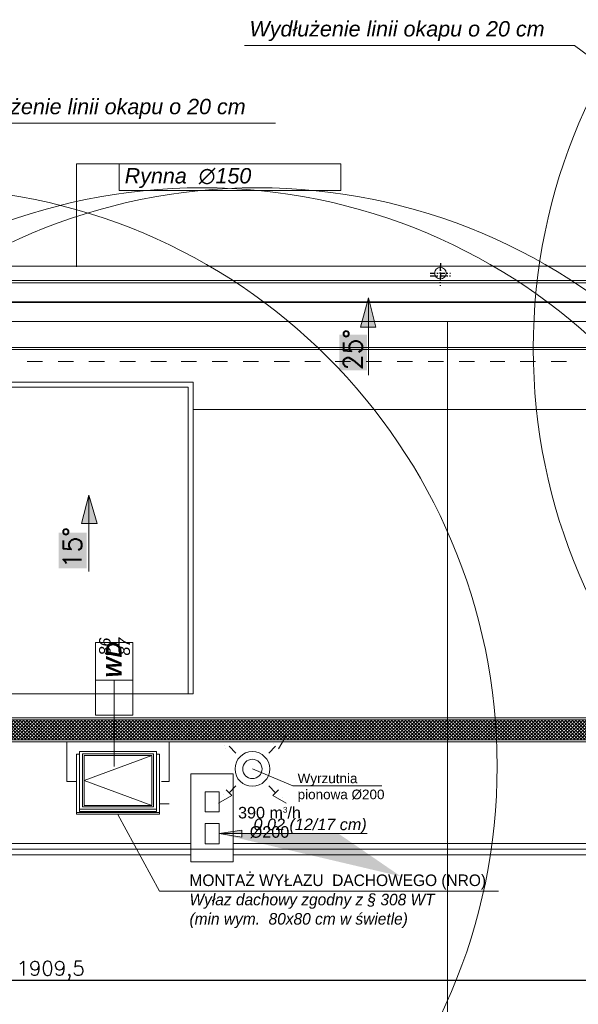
# Model space of a CAD drawing. Header units: millimetres. Extents: x -740 to 33545, y -26688 to 22494.
# Tile 254 of 256: x 14840 to 15420, y 6436 to 7458. Entities that reach past the tile are written whole.
import ezdxf
from ezdxf.lldxf.tags import DXFTag

# ---------------------------------------------------------------- set-up
doc = ezdxf.new("R2010")
doc.units = ezdxf.units.MM
doc.header["$MEASUREMENT"] = 0
for name, pattern in [('ACAD_ISO03W100', [30, 12, -18]), ('AUSGEZOGEN', [0]), ('CENTERX2', [101.6, 63.5, -12.7, 12.7, -12.7]), ('STRICHPUNKTX2', [2, 1, -0.5, 0, -0.5])]:
    doc.linetypes.add(name, pattern=pattern)
doc.layers.get('Defpoints').update_dxf_attribs({"color": 252})
doc.layers.add('_B___I__', color=252, linetype='AUSGEZOGEN')
doc.layers.add('_IS_EKO_Opis_Wentylacja', color=7, linetype='CENTERX2')
for name, color, linetype, lineweight in [('_IS_EKO_opis', 7, 'Continuous', 18), ('_IS_EKO_Wentylacja_wyrzut', 16, 'Continuous', 20), ('A_l.przerywana', 252, 'ICAD_ISO03W100', 9), ('A_l.widokowa', 252, 'Continuous', 18), ('A_opisy', 252, 'Continuous', 15), ('A_wymiarowanie', 252, 'Continuous', 9), ('l. przerywana', 252, 'ICAD_ISO03W100', 9), ('l.przerywana', 252, 'ICAD_ISO03W100', 5), ('l.widokowa', 252, 'Continuous', 15), ('l.wypełnien', 252, 'Continuous', 5), ('linia opisowa', 252, 'Continuous', 9), ('przerywana', 252, 'ACAD_ISO03W100', 5), ('wymiarowanie', 252, 'Continuous', 9)]:
    doc.layers.add(name, color=color, linetype=linetype, lineweight=lineweight)
doc.styles.add('Arial', font='arial.ttf')
doc.styles.add('Arial$001H0', font='SIMPLEX')
doc.styles.add('ARIALL', font='GOTHIC.TTF', dxfattribs={"height": 40})
doc.styles.add('styl2', font='simplex.shx')
tags = doc.linetypes.add('ICAD_ISO03W100', pattern=[30, 12, -18]).pattern_tags.tags
tags[6:7] = [DXFTag(74, 4), DXFTag(75, 0), DXFTag(340, '0'), DXFTag(46, 1.0), DXFTag(50, 0.0), DXFTag(44, 0.0), DXFTag(45, 0.0)]
tags[4:5] = [DXFTag(74, 4), DXFTag(75, 0), DXFTag(340, '0'), DXFTag(46, 1.0), DXFTag(50, 0.0), DXFTag(44, 0.0), DXFTag(45, 0.0)]
doc.dimstyles.new('Kopia I_1.100', dxfattribs={"dimtxt": 15, "dimasz": 10, "dimexe": 5, "dimexo": 1, "dimgap": 1.5, "dimtad": 1, "dimdec": 1, "dimrnd": 0.5, "dimtxsty": 'styl2', "dimblk": 'ARCHTICK', "dimcen": 5, "dimadec": 0, "dimazin": 0, "dimtfac": 1, "dimtdec": 1, "dimtmove": 0, "dimatfit": 3, "dimldrblk": 'ARCHTICK', "dimfxl": 0, "dimarcsym": 0})

# ---------------------------------------------------------------- blocks, each defined once
blk = doc.blocks.new('_ArchTick')
at = {"color": 0, "linetype": 'ByBlock', "const_width": 0.15}
blk.add_lwpolyline([(-0.5, -0.5), (0.5, 0.5)], dxfattribs=at)
blk = doc.blocks.new('*D1783')
at = {"layer": 'Defpoints', "color": 0}
for p in [(13917.8, 6597.2), (15827.5, 6597.2), (15827.5, 6461.2)]:
    blk.add_point(p, dxfattribs=at)
at = {"layer": 'wymiarowanie', "color": 0, "lineweight": -2}
for p, q in [((13917.8, 6466.2), (13917.8, 6456.2)), ((15827.5, 6466.2), (15827.5, 6456.2)), ((13917.8, 6461.2), (15827.5, 6461.2))]:
    blk.add_line(p, q, dxfattribs=at)
at = {"layer": 'wymiarowanie', "color": 0, "lineweight": -2, "xscale": 10, "yscale": 10, "zscale": 10, "rotation": 180}
blk.add_blockref('_ArchTick', (13917.8, 6461.2), dxfattribs=at)
at = {"layer": 'wymiarowanie', "color": 0, "lineweight": -2, "xscale": 10, "yscale": 10, "zscale": 10}
blk.add_blockref('_ArchTick', (15827.5, 6461.2), dxfattribs=at)
at = {"layer": 'wymiarowanie', "color": 0, "insert": (14872.6, 6471.3), "char_height": 15, "attachment_point": 5, "style": 'styl2'}
blk.add_mtext('1909,5', dxfattribs=at)
blk = doc.blocks.new('*D1850')
at = {"layer": 'Defpoints', "color": 0}
for p in [(13917.8, 6634.2), (15827.5, 6634.2), (15827.5, 5888.7)]:
    blk.add_point(p, dxfattribs=at)
at = {"layer": 'wymiarowanie', "color": 0, "lineweight": -2}
for p, q in [((13917.8, 5893.7), (13917.8, 5883.7)), ((15827.5, 5893.7), (15827.5, 5883.7)), ((13917.8, 5888.7), (15827.5, 5888.7))]:
    blk.add_line(p, q, dxfattribs=at)
at = {"layer": 'wymiarowanie', "color": 0, "lineweight": -2, "xscale": 10, "yscale": 10, "zscale": 10, "rotation": 180}
blk.add_blockref('_ArchTick', (13917.8, 5888.7), dxfattribs=at)
at = {"layer": 'wymiarowanie', "color": 0, "lineweight": -2, "xscale": 10, "yscale": 10, "zscale": 10}
blk.add_blockref('_ArchTick', (15827.5, 5888.7), dxfattribs=at)
at = {"layer": 'wymiarowanie', "color": 0, "insert": (14872.6, 5898.7), "char_height": 15, "attachment_point": 5, "style": 'styl2'}
blk.add_mtext('1909,5', dxfattribs=at)

msp = doc.modelspace()

# ---------------------------------------------------------------- hatches: boundary and pattern name
at = {"layer": 'l.widokowa'}
for points in [[(15202.29, 7169.09), (15193.84, 7138.66), (15209.9, 7138.66)], [(15171.86, 7131.05), (15171.86, 7093.86), (15200.59, 7093.86), (15200.59, 7131.05)], [(14912.35, 6964.53), (14904.74, 6934.94), (14920.8, 6934.94)], [(14881.07, 6925.64), (14881.07, 6888.45), (14909.81, 6888.45), (14909.81, 6925.64)]]:
    msp.add_hatch(color=256, dxfattribs=at).paths.add_polyline_path(points)
at = {"layer": 'l.wypełnien'}
h = msp.add_hatch(dxfattribs=at)
h.set_pattern_fill('ANSI37', color=256, scale=20, style=0)
h.set_pattern_definition([(45, (-133.7189, 32.6354), (-1.76776695, 1.76776695), []), (135, (-133.7189, 32.6354), (-1.76776695, -1.76776695), [])])
h.paths.add_polyline_path([(14088.51, 6731.44), (15900.33, 6731.44), (15900.33, 6710.44), (14088.51, 6710.44)])
at = {"layer": 'linia opisowa'}
h = msp.add_hatch(color=256, dxfattribs=at)
h.paths.add_polyline_path([(15047.19, 6613.29), (15070.99, 6616.94), (15070.99, 6613.29), (15070.99, 6609.65)], flags=17)
edge = h.paths.add_edge_path()
edge.add_line((15047.19, 6613.29), (15171.1, 6613.29))
edge.add_line((15171.1, 6613.29), (15235.67, 6568.98))

# ---------------------------------------------------------------- linework, layer by layer
at = {"layer": '_B___I__', "color": 252, "linetype": 'STRICHPUNKTX2', "ltscale": 5}
for p, q in [((15276.6, 7202.48), (15276.6, 7181.48)), ((15266.1, 7191.98), (15287.1, 7191.98))]:
    msp.add_line(p, q, dxfattribs=at)
at = {"layer": '_B___I__', "linetype": 'STRICHPUNKTX2', "ltscale": 5}
for p, q in [((15276.75, 7205.15), (15276.75, 7184.15)), ((15266.25, 7194.65), (15287.25, 7194.65))]:
    msp.add_line(p, q, dxfattribs=at)
at = {"layer": '_IS_EKO_opis', "ltscale": 10}
for q in [(15081.81, 6680.38), (15216.06, 6662.88)]:
    msp.add_line((15123.91, 6662.88), q, dxfattribs=at)
at = {"layer": '_IS_EKO_Wentylacja_wyrzut', "ltscale": 10}
for p, q in [((15116.77, 6714.88), (15108.82, 6701.11)), ((15064.79, 6696.92), (15057.68, 6704.02)), ((15098.81, 6696.92), (15105.91, 6704.02)), ((15064.79, 6662.9), (15057.68, 6655.79)), ((15098.81, 6662.9), (15105.91, 6655.79)), ((15046.83, 6644.93), (15060.59, 6652.88)), ((15046.83, 6644.93), (15060.59, 6652.88)), ((15060.59, 6652.88), (15054.77, 6658.7)), ((15060.59, 6652.88), (15054.77, 6658.7)), ((15103, 6652.88), (15108.82, 6658.7)), ((15103, 6652.88), (15108.82, 6658.7)), ((15116.77, 6644.93), (15103, 6652.88)), ((15116.77, 6644.93), (15103, 6652.88))]:
    msp.add_line(p, q, dxfattribs=at)
at = {"layer": '_IS_EKO_Wentylacja_wyrzut', "ltscale": 10, "const_width": 0.0198}
for points in [[(15046.83, 6714.88), (15054.77, 6701.11), (15060.59, 6706.93)], [(15116.77, 6714.88), (15108.82, 6701.11), (15103, 6706.93)], [(15046.83, 6644.93), (15060.59, 6652.88), (15054.77, 6658.7)], [(15116.77, 6644.93), (15103, 6652.88), (15108.82, 6658.7)]]:
    msp.add_lwpolyline(points, close=True, dxfattribs=at)
at = {"layer": '_IS_EKO_Wentylacja_wyrzut', "linetype": 'Continuous', "ltscale": 10}
for centre in [(15973.13, 7116.58), (14735.6, 6683.25), (15029.78, 6683.25), (15086.71, 6683.25)]:
    msp.add_circle(centre, 600, dxfattribs=at)
at = {"layer": '_IS_EKO_Wentylacja_wyrzut', "ltscale": 10}
for radius in [18, 10]:
    msp.add_circle((15081.81, 6680.38), radius, dxfattribs=at)
at = {"layer": 'A_l.przerywana'}
msp.add_line((15827.46, 6597.17), (13917.79, 6597.17), dxfattribs=at)
at = {"layer": 'A_l.przerywana', "lineweight": 35}
msp.add_lwpolyline([(13356.02, 7698.92), (13356.02, 6029.8), (16391.16, 6029.8), (16391.16, 7704.71), (15595.09, 7704.71), (15595.09, 7164.54), (14152.1, 7164.54), (14152.1, 7698.92)], close=True, dxfattribs=at)
at = {"layer": 'A_l.przerywana', "ltscale": 0.5}
msp.add_lwpolyline([(14755.2, 7076.48), (15015.33, 7076.48), (15015.33, 6758.28), (14755.2, 6758.28)], close=True, dxfattribs=at)
at = {"layer": 'A_l.widokowa'}
for points in [[(13318.52, 7736.42), (13318.52, 5992.3), (16428.66, 5992.3), (16428.66, 7742.21), (15557.59, 7742.21), (15557.59, 7202.04), (14189.6, 7202.04), (14189.6, 7736.42)], [(13333.52, 7721.42), (13333.52, 6007.3), (16413.66, 6007.3), (16413.66, 7727.21), (15572.59, 7727.21), (15572.59, 7187.04), (14174.6, 7187.04), (14174.6, 7721.42)], [(13336.02, 7718.92), (13336.02, 6009.8), (16411.16, 6009.8), (16411.16, 7724.71), (15575.09, 7724.71), (15575.09, 7184.54), (14172.1, 7184.54), (14172.1, 7718.92)], [(13403.09, 7651.85), (13403.09, 6076.86), (16344.1, 6076.86), (16344.1, 7657.65), (15642.15, 7657.65), (15642.15, 7117.47), (14105.03, 7117.47), (14105.03, 7651.85)], [(13405.09, 7649.85), (13405.09, 6078.86), (16342.1, 6078.86), (16342.1, 7655.65), (15644.15, 7655.65), (15644.15, 7115.47), (14103.03, 7115.47), (14103.03, 7649.85)]]:
    msp.add_lwpolyline(points, close=True, dxfattribs=at)
at = {"layer": 'A_l.widokowa', "ltscale": 0.5}
msp.add_lwpolyline([(14750.2, 7081.48), (15020.33, 7081.48), (15020.33, 6758.28), (14750.2, 6758.28)], close=True, dxfattribs=at)
at = {"layer": 'A_opisy'}
msp.add_line((14985.41, 6553.7), (15337.09, 6553.7), dxfattribs=at)
at = {"layer": 'l. przerywana', "ltscale": 0.2}
msp.add_circle((15276.75, 7194.65), 6, dxfattribs=at)
at = {"layer": 'l.przerywana', "ltscale": 0.3}
for p, q in [((15047.19, 6635.79), (15032.79, 6635.79)), ((15047.19, 6623.79), (15032.79, 6623.79))]:
    msp.add_line(p, q, dxfattribs=at)
at = {"layer": 'l.przerywana'}
msp.add_lwpolyline([(14413.02, 7678.92), (13376.02, 7678.92), (13376.02, 6049.8), (16371.16, 6049.8), (16371.16, 7684.71), (15615.09, 7684.71), (15615.09, 7144.54), (14413.02, 7144.54), (14413.02, 7678.92), (13376.02, 7678.92)], dxfattribs=at)
at = {"layer": 'l.przerywana', "ltscale": 0.3}
for points in [[(14977.41, 6642.32), (14907.41, 6668.32), (14977.41, 6694.32)], [(15032.79, 6635.79), (15032.79, 6656.79), (15047.19, 6656.79), (15047.19, 6635.79)], [(15047.19, 6623.79), (15047.19, 6602.79), (15032.79, 6602.79), (15032.79, 6623.79)]]:
    msp.add_lwpolyline(points, dxfattribs=at)
at = {"layer": 'l.widokowa', "linetype": 'Continuous', "lineweight": 9}
for p, q in [((15202.29, 7088.78), (15202.29, 7169.09)), ((14848.11, 7103.15), (14864.17, 7103.15)), ((14880.23, 7103.15), (14896.29, 7103.15)), ((14912.35, 7103.15), (14928.41, 7103.15)), ((14944.47, 7103.15), (14960.53, 7103.15)), ((14976.59, 7103.15), (14992.65, 7103.15)), ((15007.86, 7103.15), (15023.93, 7103.15)), ((15039.99, 7103.15), (15056.05, 7103.15)), ((15072.11, 7103.15), (15088.17, 7103.15)), ((15104.23, 7103.15), (15120.29, 7103.15)), ((15136.35, 7103.15), (15152.41, 7103.15)), ((15167.62, 7103.15), (15183.68, 7103.15)), ((15199.74, 7103.15), (15215.8, 7103.15)), ((15231.86, 7103.15), (15247.93, 7103.15)), ((15263.99, 7103.15), (15280.05, 7103.15)), ((15296.11, 7103.15), (15312.18, 7103.15)), ((15328.24, 7103.15), (15343.45, 7103.15)), ((15359.51, 7103.15), (15375.57, 7103.15)), ((15391.63, 7103.15), (15407.69, 7103.15)), ((15513.04, 7053.28), (15020.33, 7053.28)), ((15020.33, 7053.28), (15513.04, 7053.28)), ((14912.35, 6885.07), (14912.35, 6964.53)), ((15018.01, 6603.17), (13920.27, 6603.17)), ((15824.97, 6603.17), (15061.96, 6603.17)), ((15018.01, 6591.17), (13920.27, 6591.17)), ((15824.97, 6591.17), (15061.96, 6591.17))]:
    msp.add_line(p, q, dxfattribs=at)
at = {"layer": 'l.widokowa', "ltscale": 0.3}
for p, q in [((14899.41, 6633.46), (14899.41, 6695.72)), ((14899.41, 6695.72), (14902.41, 6695.72)), ((14902.41, 6698.44), (14982.41, 6698.44)), ((14902.41, 6636.34), (14902.41, 6698.44)), ((14982.41, 6636.34), (14982.41, 6698.44)), ((14982.41, 6695.72), (14985.41, 6695.72)), ((14985.41, 6633.46), (14985.41, 6695.72)), ((14889.41, 6667.34), (14899.41, 6667.34)), ((14987.41, 6667.34), (14995.41, 6667.34)), ((14995.41, 6644.34), (14985.41, 6644.34)), ((14899.41, 6633.46), (14985.41, 6633.46)), ((14902.41, 6638.72), (14982.41, 6638.72)), ((14902.41, 6636.34), (14982.41, 6636.34))]:
    msp.add_line(p, q, dxfattribs=at)
at = {"layer": 'l.widokowa', "ltscale": 15}
for p, q in [((15061.96, 6675.44), (15018.01, 6675.44)), ((15018.01, 6675.44), (15018.01, 6584.15)), ((15061.96, 6584.15), (15061.96, 6675.44)), ((15018.01, 6584.15), (15061.96, 6584.15))]:
    msp.add_line(p, q, dxfattribs=at)
at = {"layer": 'l.widokowa', "linetype": 'Continuous', "lineweight": 9}
for points in [[(15202.29, 7169.09), (15193.84, 7138.66), (15209.9, 7138.66)], [(14912.35, 6964.53), (14904.74, 6934.94), (14920.8, 6934.94)]]:
    msp.add_lwpolyline(points, close=True, dxfattribs=at)
at = {"layer": 'l.widokowa'}
for points in [[(14086.51, 6733.44), (15902.33, 6733.44), (15902.33, 6708.44), (14086.51, 6708.44)], [(14088.51, 6731.44), (15900.33, 6731.44), (15900.33, 6710.44), (14088.51, 6710.44)]]:
    msp.add_lwpolyline(points, close=True, dxfattribs=at)
at = {"layer": 'l.widokowa', "ltscale": 0.3}
for points in [[(14889.41, 6667.34), (14889.41, 6708.44), (14987.41, 6708.44), (14987.41, 6708.44)], [(14995.41, 6667.34), (14995.41, 6708.44), (14897.41, 6708.44), (14897.41, 6708.44)]]:
    msp.add_lwpolyline(points, dxfattribs=at)
at = {"layer": 'l.wypełnien', "ltscale": 0.3}
for p, q in [((14905.68, 6696.06), (14979.15, 6696.06)), ((14905.68, 6641.15), (14905.68, 6696.06)), ((14907.41, 6694.32), (14977.41, 6694.32)), ((14907.41, 6642.32), (14907.41, 6694.32)), ((14977.41, 6642.32), (14977.41, 6694.32)), ((14979.15, 6641.15), (14979.15, 6696.06)), ((14905.68, 6641.15), (14979.15, 6641.15)), ((14907.41, 6642.32), (14977.41, 6642.32)), ((14899.41, 6635.3), (14985.41, 6635.3))]:
    msp.add_line(p, q, dxfattribs=at)
at = {"layer": 'linia opisowa'}
for points in [[(15047.19, 6613.29), (15070.99, 6616.94), (15070.99, 6613.29)], [(15047.19, 6613.29), (15070.99, 6609.65), (15070.99, 6613.29)], [(15048.69, 6613.29), (15200.74, 6613.29)]]:
    msp.add_lwpolyline(points, dxfattribs=at)
at = {"layer": 'przerywana'}
msp.add_line((14982.41, 6698.44), (14910.41, 6698.44), dxfattribs=at)
msp.add_line((14982.41, 6698.44), (14910.41, 6698.44), dxfattribs=at)
at = {"layer": 'wymiarowanie'}
for p, q in [((15073.57, 7430.91), (15415.86, 7430.91)), ((15415.86, 7430.91), (15586.48, 7303.58)), ((14763.55, 7350.28), (15105.84, 7350.28)), ((14943.53, 7307.98), (14899.28, 7307.98)), ((14899.28, 7307.98), (14899.28, 7201.26)), ((15284.24, 7144.54), (15284.24, 6049.8)), ((14938.41, 6736.02), (14938.41, 6682.78)), ((14942.41, 6633.01), (14985.41, 6553.7))]:
    msp.add_line(p, q, dxfattribs=at)
msp.add_lwpolyline([(14943.53, 7307.98), (15173.61, 7307.98), (15173.61, 7280.61), (14943.53, 7280.61)], close=True, dxfattribs=at)
at = {"layer": 'wymiarowanie', "ltscale": 0.3}
for points in [[(14918.94, 6772.55), (14918.94, 6811.5), (14957.89, 6811.5), (14957.89, 6772.55)], [(14938.41, 6736.02), (14938.41, 6772.55), (14918.94, 6772.55), (14918.94, 6736.02)], [(14957.89, 6736.02), (14957.89, 6772.55), (14938.41, 6772.55), (14938.41, 6736.02)]]:
    msp.add_lwpolyline(points, close=True, dxfattribs=at)
at = {"layer": 'wymiarowanie'}
for points in [[(15730.59, 6733.44), (14086.51, 6733.44)], [(15730.59, 6708.44), (14086.51, 6708.44)]]:
    msp.add_lwpolyline(points, dxfattribs=at)

# ---------------------------------------------------------------- texts
at = {"layer": '_IS_EKO_Opis_Wentylacja', "insert": (15128.72, 6675.66), "char_height": 10, "width": 108.1234, "attachment_point": 1, "style": 'Arial'}
msp.add_mtext('Wyrzutnia pionowa %%c200\\P', dxfattribs=at)
at = {"layer": '_IS_EKO_Wentylacja_wyrzut', "ltscale": 10, "insert": (15099.55, 6624.82), "char_height": 12, "attachment_point": 5, "style": 'Arial'}
msp.add_mtext('390 m{\\A2;\\H0.5x;3}/h\\P%%C200', dxfattribs=at)
at = {"layer": 'A_wymiarowanie', "insert": (15016.59, 6570.92), "char_height": 12, "width": 342.8948, "attachment_point": 1, "style": 'ARIALL'}
msp.add_mtext('{MONTAŻ WYŁAZU  DACHOWEGO (NRO) \\P\\fCentury Gothic|b0|i1|c0|p34;Wyłaz dachowy zgodny z § 308 WT\\P(min wym.  80x80 cm w świetle)}', dxfattribs=at)
at = {"layer": 'l.widokowa', "style": 'Arial$001H0'}
for s, p in [('25°', (15195.52, 7093.86)), ('15°', (14904.74, 6888.45))]:
    msp.add_text(s, height=19.247, rotation=90, dxfattribs=at).set_placement(p)
at = {"layer": 'linia opisowa'}
for s, insert, char_height, width, attachment_point in [('{\\fArial|b0|i1|c238|p0;Wydłużenie linii okapu o 20 cm}', (15078.77, 7435.39), 15.96, 406.4755, 7), ('{\\fArial|b0|i1|c238|p0;Wydłużenie linii okapu o 20 cm}', (14768.76, 7354.77), 15.96, 406.4755, 7), ('{\\fArial|b0|i1|c238|p0;Rynna  ∅150}', (14949.38, 7282.94), 15.96, 278.7922, 7), ('{\\fArial|b0|i1|c238|p34;0.02 (12/17 cm)}', (15200.38, 6613.29), 12, 168.8643, 9)]:
    msp.add_mtext(s, dxfattribs=dict(at, insert=insert, char_height=char_height, width=width, attachment_point=attachment_point))
at = {"layer": 'wymiarowanie', "ltscale": 0.3, "width": 121.9481, "rotation": 90}
for s, insert, char_height, attachment_point in [('{\\fArial|b0|i1|c238|p34;86}\\P{\\fArial|b0|i1|c238|p34;87}', (14922.84, 6816.61), 12, 3), ('{\\fArial|b1|i1|c238|p34;WD}', (14930.09, 6774.94), 16, 1)]:
    msp.add_mtext(s, dxfattribs=dict(at, insert=insert, char_height=char_height, attachment_point=attachment_point))

# ---------------------------------------------------------------- dimensions: what is measured, and where the dimension line sits
at = {"layer": 'wymiarowanie'}
for base, p1, p2, picture, middle in [((15827.46, 5888.65), (13917.79, 6634.17), (15827.46, 6634.17), '*D1850', (14872.62, 5898.71)), ((15827.46, 6461.2), (13917.79, 6597.17), (15827.46, 6597.17), '*D1783', (14872.62, 6471.26))]:
    dim = msp.add_linear_dim(base=base, p1=p1, p2=p2, dimstyle='Kopia I_1.100', override={"dimtmove": 1, "dimfxl": 5}, dxfattribs=at)
    dim.commit()
    dim.dimension.update_dxf_attribs({"geometry": picture, "text_midpoint": middle})

doc.saveas('drawing.dxf')
